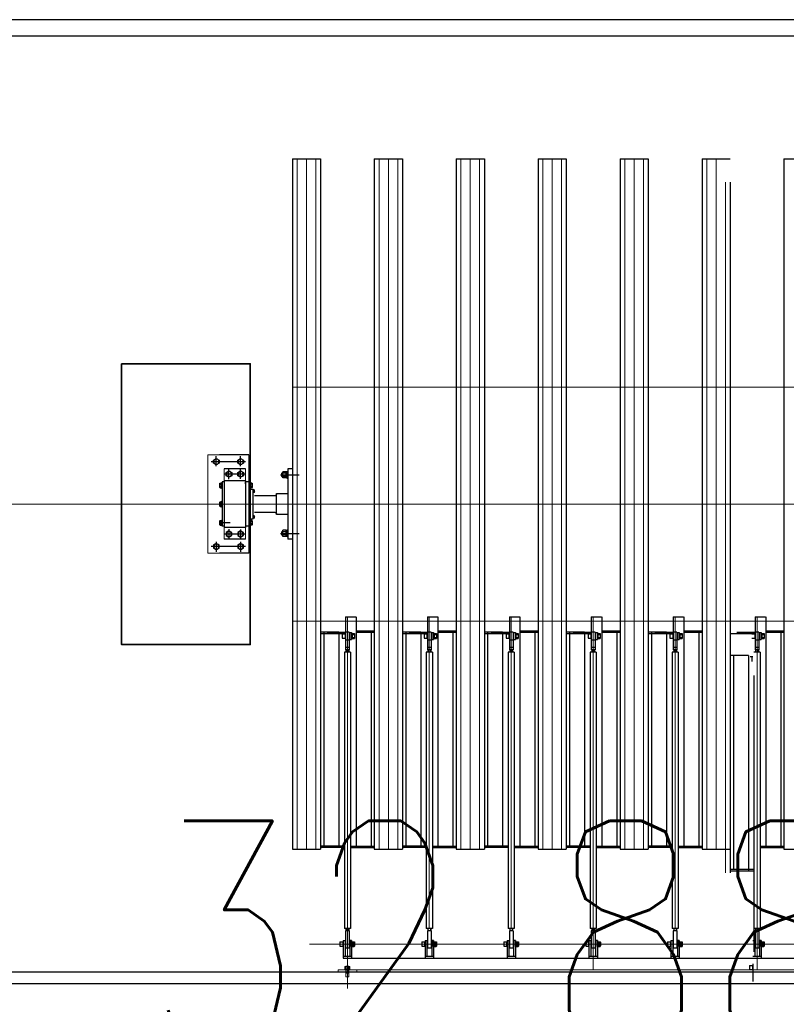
# Model space of a CAD drawing. Header units: millimetres. Extents: x 1371 to 38096, y 232 to 174236.
# Tile 48 of 84: x 19106.53 to 19109.81, y 87061.59 to 87065.8. Entities that reach past the tile are written whole.
import ezdxf

# ---------------------------------------------------------------- set-up
doc = ezdxf.new("R2010")
doc.units = ezdxf.units.MM
doc.header["$LTSCALE"] = 10
for name, pattern in [('CENTER', [50.8, 31.75, -6.35, 6.35, -6.35]), ('F', [0.75, 0.5, -0.25]), ('G', [2, 1.25, -0.25, 0.25, -0.25]), ('PHANTOM', [2.5, 1.25, -0.25, 0.25, -0.25, 0.25, -0.25])]:
    doc.linetypes.add(name, pattern=pattern)
for name, color, linetype, lineweight in [('01', 7, 'Continuous', 30), ('02', 1, 'CENTER', 5), ('03D', 142, 'Continuous', 5), ('04', 2, 'F', 5), ('05', 4, 'G', 5), ('06', 191, 'PHANTOM', 5), ('土建', 3, 'Continuous', 35), ('尺寸线', 6, 'Continuous', 13)]:
    doc.layers.add(name, color=color, linetype=linetype, lineweight=lineweight)
for name, color, linetype in [('0提标-单体内线', 31, 'Continuous'), ('1', 7, 'CENTER'), ('3', 3, 'Continuous'), ('GCD', 8, 'Continuous'), ('LOCKUP', 7, 'Continuous'), ('中心线', 5, 'CENTER'), ('建筑', 7, 'Continuous'), ('粗实线', 7, 'Continuous')]:
    doc.layers.add(name, color=color, linetype=linetype)
doc.styles.add('HZ', font='rs.shx', dxfattribs={"width": 0.8, "bigfont": 'hztxt.shx'})

# ---------------------------------------------------------------- blocks, each defined once
blk = doc.blocks.new('*U325')
at = {"layer": 'GCD', "linetype": 'Continuous', "ltscale": 0.3, "style": 'HZ', "width": 0.8}
blk.add_text('32.88', height=1, dxfattribs=at).set_placement((19107.0617, 87061.372))
blk = doc.blocks.new('A$C57FD7230')
at = {"color": 5, "linetype": 'ByBlock', "lineweight": 5}
for p, q in [((-2020, -4409), (-1975, -4409)), ((-2005, -4421), (-2005, -4409)), ((-1975, -4421), (-1975, -4409)), ((-2020, -4421), (-1975, -4421))]:
    blk.add_line(p, q, dxfattribs=at)
at = {"layer": '01', "color": 5, "linetype": 'ByBlock', "lineweight": 5}
for p, q in [((-1990, -4375), (-1990, 176)), ((-1990, -4375), (-2000, -4375)), ((-1990, -4455), (-1990, -4375)), ((-2020, -4421), (-2020, -4409)), ((-1990, -4455), (-2000, -4455)), ((-210, -4836), (-95, -4836)), ((95, -4836), (210, -4836)), ((-100, -4851), (-150, -4851)), ((100, -4851), (150, -4851)), ((-210, -4961), (-210, -5011)), ((-100, -4941), (-150, -4941)), ((100, -4941), (150, -4941)), ((210, -4961), (210, -5011)), ((-210, -5011), (210, -5011))]:
    blk.add_line(p, q, dxfattribs=at)
at = {"layer": '01', "color": 5, "linetype": 'ByBlock', "lineweight": 30}
for p, q in [((-1940, -4433), (-1940, 176)), ((-1475, -2550), (-1475, -2430)), ((1475, -2550), (1475, -2430)), ((1475, -2550), (-1475, -2550)), ((-1468, -2652), (-1468, -2550)), ((-1462, -2652), (-1462, -2550)), ((-540.9, -2564), (-1462, -2564)), ((-546.9, -2628), (-546.9, -2550)), ((-540.9, -2628), (-540.9, -2550)), ((-1865, -2647), (-1940, -2647)), ((-1865, -2647), (-1940, -2647)), ((-1932, -2683), (-1932, -2647)), ((-1932, -2683), (-1932, -2647)), ((-1891, -2647), (-1865, -2647)), ((-1891, -2647), (-1865, -2647)), ((-1890.2, -2647), (-1890.2, -2635.5)), ((-1890.2, -2647), (-1890.2, -2635.5)), ((-1869.9, -2645), (-1890.2, -2645)), ((-1869.9, -2645), (-1890.2, -2645)), ((-1869.9, -2645), (-1890.2, -2645)), ((-1869.9, -2645), (-1890.2, -2645)), ((-1872.4, -2634.2), (-1887.6, -2634.2)), ((-1872.4, -2634.2), (-1887.6, -2634.2)), ((-1885.1, -2645), (-1885.1, -2635.5)), ((-1885.1, -2645), (-1885.1, -2635.5)), ((-1874.9, -2645), (-1874.9, -2635.5)), ((-1874.9, -2645), (-1874.9, -2635.5)), ((-1869.9, -2647), (-1869.9, -2635.5)), ((-1869.9, -2647), (-1869.9, -2635.5)), ((-1865, -2647), (-1865, -2655)), ((-1865, -2647), (-1865, -2655)), ((-481.9, -2628), (-1468, -2628)), ((-548.9, -2647), (-578.9, -2647)), ((-578.9, -2655), (-578.9, -2647)), ((-548.9, -2647), (-578.9, -2647)), ((-578.9, -2655), (-578.9, -2647)), ((-574.9, -2647), (-574.9, -2635)), ((-552.9, -2635), (-574.9, -2635)), ((-574.9, -2647), (-574.9, -2635)), ((-552.9, -2635), (-574.9, -2635)), ((-552.9, -2645), (-574.9, -2645)), ((-552.9, -2645), (-574.9, -2645)), ((-569.9, -2645), (-569.9, -2635)), ((-569.9, -2645), (-569.9, -2635)), ((-557.9, -2645), (-557.9, -2635)), ((-557.9, -2645), (-557.9, -2635)), ((-552.9, -2647), (-552.9, -2635)), ((-552.9, -2647), (-552.9, -2635)), ((-548.9, -2655), (-548.9, -2647)), ((-548.9, -2655), (-548.9, -2647)), ((-481.9, -2673), (-481.9, -2629)), ((-1965, -2683), (-2040, -2683)), ((-1965, -2683), (-2040, -2683)), ((-1989, -2697), (-1989, -2683)), ((-1989, -2697), (-1989, -2683)), ((-1971, -2685), (-1989, -2685)), ((-1971, -2685), (-1989, -2685)), ((-1971, -2697), (-1971, -2683)), ((-1971, -2697), (-1971, -2683)), ((-1865, -2655), (-1932, -2655)), ((-1865, -2655), (-1932, -2655)), ((-1865, -2675), (-1932, -2675)), ((-1865, -2675), (-1932, -2675)), ((-732.9, -2678), (-1913, -2678)), ((-732.9, -2678), (-1913, -2678)), ((-1897, -2657), (-1897, -2673)), ((-1863, -2657), (-1897, -2657)), ((-1823, -2657), (-1897, -2657)), ((-1897, -2657), (-1897, -2673)), ((-1863, -2657), (-1897, -2657)), ((-1823, -2657), (-1897, -2657)), ((-1863, -2673), (-1897, -2673)), ((-1823, -2673), (-1897, -2673)), ((-1863, -2673), (-1897, -2673)), ((-1823, -2673), (-1897, -2673)), ((-1889, -2655), (-1865, -2655)), ((-1889, -2655), (-1865, -2655)), ((-1886, -2655), (-1886, -2657)), ((-1886, -2655), (-1886, -2657)), ((-1886, -2673), (-1886, -2675)), ((-1886, -2673), (-1886, -2675)), ((-1874, -2655), (-1874, -2657)), ((-1874, -2655), (-1874, -2657)), ((-1874, -2673), (-1874, -2675)), ((-1874, -2673), (-1874, -2675)), ((-1865, -2683), (-1865, -2675)), ((-1865, -2683), (-1865, -2675)), ((-1823, -2657), (-1823, -2673)), ((-1823, -2657), (-1823, -2673)), ((-1813, -2659), (-1823, -2659)), ((-1813, -2659), (-1823, -2659)), ((-1813, -2671), (-1823, -2671)), ((-1813, -2671), (-1823, -2671)), ((-1813, -2652), (-1813, -2678)), ((-632.9, -2652), (-1813, -2652)), ((-1813, -2652), (-1813, -2678)), ((-632.9, -2652), (-1813, -2652)), ((-1568, -2678), (-1568, -2780)), ((-1568, -2678), (-1568, -2780)), ((-1562, -2678), (-1562, -2780)), ((-1562, -2678), (-1562, -2780)), ((-654.9, -2687), (-672.9, -2687)), ((-654.9, -2687), (-672.9, -2687)), ((-652.9, -2683), (-652.9, -2695)), ((-652.9, -2683), (-652.9, -2695)), ((-632.9, -2652), (-632.9, -2678)), ((-632.9, -2652), (-632.9, -2678)), ((-622.9, -2659), (-632.9, -2659)), ((-622.9, -2659), (-632.9, -2659)), ((-622.9, -2671), (-632.9, -2671)), ((-622.9, -2671), (-632.9, -2671)), ((-546.9, -2657), (-622.9, -2657)), ((-622.9, -2657), (-622.9, -2673)), ((-546.9, -2657), (-622.9, -2657)), ((-622.9, -2657), (-622.9, -2673)), ((-481.9, -2673), (-622.9, -2673)), ((-481.9, -2673), (-622.9, -2673)), ((-612.9, -2657), (-612.9, -2673)), ((-612.9, -2657), (-612.9, -2673)), ((-580.9, -2657), (-580.9, -2673)), ((-580.9, -2657), (-580.9, -2673)), ((-546.9, -2673), (-580.9, -2673)), ((-546.9, -2673), (-580.9, -2673)), ((-548.9, -2655), (-578.9, -2655)), ((-548.9, -2655), (-578.9, -2655)), ((-572.9, -2687), (-572.9, -2673)), ((-572.9, -2687), (-572.9, -2673)), ((-554.9, -2675), (-572.9, -2675)), ((-554.9, -2675), (-572.9, -2675)), ((-554.9, -2657), (-554.9, -2655)), ((-554.9, -2657), (-554.9, -2655)), ((-554.9, -2687), (-554.9, -2673)), ((-554.9, -2687), (-554.9, -2673)), ((-552.9, -2780), (-552.9, -2673)), ((-552.9, -2780), (-552.9, -2673)), ((-546.9, -2657), (-546.9, -2673)), ((-546.9, -2657), (-546.9, -2673)), ((-546.9, -2751), (-546.9, -2673)), ((-546.9, -2751), (-546.9, -2673)), ((-1971, -2697), (-1989, -2697)), ((-1971, -2697), (-1989, -2697)), ((-646.9, -2702), (-1568, -2702)), ((-646.9, -2702), (-1568, -2702)), ((-646.9, -2702), (-646.9, -2780)), ((-646.9, -2702), (-646.9, -2780)), ((-646.9, -2766), (-1562, -2766)), ((-646.9, -2766), (-1562, -2766)), ((1375, -2780), (-1575, -2780)), ((-1475, -2900), (-1475, -2780)), ((1475, -2900), (1475, -2780)), ((1475, -2900), (-1475, -2900)), ((-1468, -3002), (-1468, -2900)), ((-1462, -3002), (-1462, -2900)), ((-546.9, -2978), (-546.9, -2900)), ((-540.9, -2978), (-540.9, -2900)), ((-540.9, -2914), (-1462, -2914)), ((-1890.2, -2997), (-1890.2, -2985.5)), ((-1872.4, -2984.2), (-1887.6, -2984.2)), ((-1885.1, -2995), (-1885.1, -2985.5)), ((-1874.9, -2995), (-1874.9, -2985.5)), ((-1869.9, -2997), (-1869.9, -2985.5)), ((-481.9, -2978), (-1468, -2978)), ((-552.9, -2985), (-574.9, -2985)), ((-574.9, -2997), (-574.9, -2985)), ((-569.9, -2995), (-569.9, -2985)), ((-557.9, -2995), (-557.9, -2985)), ((-552.9, -2997), (-552.9, -2985)), ((-481.9, -3023), (-481.9, -2979)), ((-1865, -2997), (-1940, -2997)), ((-1932, -3033), (-1932, -2997)), ((-1865, -3005), (-1932, -3005)), ((-1865, -3025), (-1932, -3025)), ((-1823, -3007), (-1897, -3007)), ((-1863, -3007), (-1897, -3007)), ((-1897, -3007), (-1897, -3023)), ((-1823, -3023), (-1897, -3023)), ((-1863, -3023), (-1897, -3023)), ((-1891, -2997), (-1865, -2997)), ((-1869.9, -2995), (-1890.2, -2995)), ((-1869.9, -2995), (-1890.2, -2995)), ((-1889, -3005), (-1865, -3005)), ((-1886, -3005), (-1886, -3007)), ((-1886, -3023), (-1886, -3025)), ((-1874, -3005), (-1874, -3007)), ((-1874, -3023), (-1874, -3025)), ((-1865, -2997), (-1865, -3005)), ((-1865, -3033), (-1865, -3025)), ((-1823, -3007), (-1823, -3023)), ((-1813, -3009), (-1823, -3009)), ((-1813, -3021), (-1823, -3021)), ((-632.9, -3002), (-1813, -3002)), ((-1813, -3002), (-1813, -3028)), ((-632.9, -3028), (-1813, -3028)), ((-1468, -3028), (-1468, -3130)), ((-1462, -3028), (-1462, -3130)), ((-632.9, -3002), (-632.9, -3028)), ((-622.9, -3009), (-632.9, -3009)), ((-622.9, -3021), (-632.9, -3021)), ((-622.9, -3007), (-622.9, -3023)), ((-546.9, -3007), (-622.9, -3007)), ((-481.9, -3023), (-622.9, -3023)), ((-612.9, -3007), (-612.9, -3023)), ((-580.9, -3007), (-580.9, -3023)), ((-546.9, -3023), (-580.9, -3023)), ((-578.9, -3005), (-578.9, -2997)), ((-548.9, -2997), (-578.9, -2997)), ((-548.9, -3005), (-578.9, -3005)), ((-552.9, -2995), (-574.9, -2995)), ((-572.9, -3037), (-572.9, -3023)), ((-554.9, -3025), (-572.9, -3025)), ((-554.9, -3007), (-554.9, -3005)), ((-554.9, -3037), (-554.9, -3023)), ((-552.9, -3130), (-552.9, -3023)), ((-548.9, -3005), (-548.9, -2997)), ((-546.9, -3007), (-546.9, -3023)), ((-546.9, -3101), (-546.9, -3023)), ((-1865, -3033), (-1940, -3033)), ((-1889, -3047), (-1889, -3033)), ((-1871, -3035), (-1889, -3035)), ((-1871, -3047), (-1889, -3047)), ((-1871, -3047), (-1871, -3033)), ((-546.9, -3052), (-1468, -3052)), ((-554.9, -3037), (-572.9, -3037)), ((-552.9, -3033), (-552.9, -3045)), ((-546.9, -3052), (-546.9, -3130)), ((-1475, -3250), (-1475, -3130)), ((1475, -3130), (-1475, -3130)), ((-546.9, -3116), (-1462, -3116)), ((1475, -3250), (1475, -3130)), ((1475, -3250), (-1475, -3250)), ((-1468, -3352), (-1468, -3250)), ((-1462, -3352), (-1462, -3250)), ((-540.9, -3264), (-1462, -3264)), ((-546.9, -3328), (-546.9, -3250)), ((-540.9, -3328), (-540.9, -3250)), ((-1865, -3347), (-1940, -3347)), ((-1932, -3383), (-1932, -3347)), ((-1865, -3355), (-1932, -3355)), ((-1897, -3357), (-1897, -3373)), ((-1863, -3357), (-1897, -3357)), ((-1823, -3357), (-1897, -3357)), ((-1891, -3347), (-1865, -3347)), ((-1890.2, -3347), (-1890.2, -3335.5)), ((-1869.9, -3345), (-1890.2, -3345)), ((-1869.9, -3345), (-1890.2, -3345)), ((-1889, -3355), (-1865, -3355)), ((-1872.4, -3334.2), (-1887.6, -3334.2)), ((-1886, -3355), (-1886, -3357)), ((-1885.1, -3345), (-1885.1, -3335.5)), ((-1874.9, -3345), (-1874.9, -3335.5)), ((-1874, -3355), (-1874, -3357)), ((-1869.9, -3347), (-1869.9, -3335.5)), ((-1865, -3347), (-1865, -3355)), ((-1823, -3357), (-1823, -3373)), ((-1813, -3359), (-1823, -3359)), ((-1813, -3352), (-1813, -3378)), ((-632.9, -3352), (-1813, -3352)), ((-481.9, -3328), (-1468, -3328)), ((-632.9, -3352), (-632.9, -3378)), ((-622.9, -3359), (-632.9, -3359)), ((-546.9, -3357), (-622.9, -3357)), ((-622.9, -3357), (-622.9, -3373)), ((-612.9, -3357), (-612.9, -3373)), ((-580.9, -3357), (-580.9, -3373)), ((-548.9, -3347), (-578.9, -3347)), ((-578.9, -3355), (-578.9, -3347)), ((-548.9, -3355), (-578.9, -3355)), ((-574.9, -3347), (-574.9, -3335)), ((-552.9, -3335), (-574.9, -3335)), ((-552.9, -3345), (-574.9, -3345)), ((-569.9, -3345), (-569.9, -3335)), ((-557.9, -3345), (-557.9, -3335)), ((-554.9, -3357), (-554.9, -3355)), ((-552.9, -3347), (-552.9, -3335)), ((-548.9, -3355), (-548.9, -3347)), ((-546.9, -3357), (-546.9, -3373)), ((-481.9, -3373), (-481.9, -3329)), ((-1865, -3383), (-1940, -3383)), ((-1865, -3375), (-1932, -3375)), ((-1863, -3373), (-1897, -3373)), ((-1823, -3373), (-1897, -3373)), ((-1889, -3397), (-1889, -3383)), ((-1871, -3385), (-1889, -3385)), ((-1871, -3397), (-1889, -3397)), ((-1886, -3373), (-1886, -3375)), ((-1874, -3373), (-1874, -3375)), ((-1871, -3397), (-1871, -3383)), ((-1865, -3383), (-1865, -3375)), ((-1813, -3371), (-1823, -3371)), ((-632.9, -3378), (-1813, -3378)), ((-1468, -3378), (-1468, -3480)), ((-546.9, -3402), (-1468, -3402)), ((-1462, -3378), (-1462, -3480)), ((-622.9, -3371), (-632.9, -3371)), ((-481.9, -3373), (-622.9, -3373)), ((-546.9, -3373), (-580.9, -3373)), ((-572.9, -3387), (-572.9, -3373)), ((-554.9, -3375), (-572.9, -3375)), ((-554.9, -3387), (-572.9, -3387)), ((-554.9, -3387), (-554.9, -3373)), ((-552.9, -3480), (-552.9, -3373)), ((-552.9, -3383), (-552.9, -3395)), ((-546.9, -3451), (-546.9, -3373)), ((-546.9, -3402), (-546.9, -3480)), ((-1475, -3600), (-1475, -3480)), ((1475, -3480), (-1475, -3480)), ((-546.9, -3466), (-1462, -3466)), ((1475, -3600), (1475, -3480)), ((1475, -3600), (-1475, -3600)), ((-1468, -3702), (-1468, -3600)), ((-1462, -3702), (-1462, -3600)), ((-540.9, -3614), (-1462, -3614)), ((-546.9, -3678), (-546.9, -3600)), ((-540.9, -3678), (-540.9, -3600)), ((-1865, -3697), (-1940, -3697)), ((-1932, -3733), (-1932, -3697)), ((-1891, -3697), (-1865, -3697)), ((-1890.2, -3697), (-1890.2, -3685.5)), ((-1869.9, -3695), (-1890.2, -3695)), ((-1869.9, -3695), (-1890.2, -3695)), ((-1872.4, -3684.2), (-1887.6, -3684.2)), ((-1885.1, -3695), (-1885.1, -3685.5)), ((-1874.9, -3695), (-1874.9, -3685.5)), ((-1869.9, -3697), (-1869.9, -3685.5)), ((-1865, -3697), (-1865, -3705)), ((-1813, -3702), (-1813, -3728)), ((-632.9, -3702), (-1813, -3702)), ((-481.9, -3678), (-1468, -3678)), ((-632.9, -3702), (-632.9, -3728)), ((-548.9, -3697), (-578.9, -3697)), ((-578.9, -3705), (-578.9, -3697)), ((-574.9, -3697), (-574.9, -3685)), ((-552.9, -3685), (-574.9, -3685)), ((-552.9, -3695), (-574.9, -3695)), ((-569.9, -3695), (-569.9, -3685)), ((-557.9, -3695), (-557.9, -3685)), ((-552.9, -3697), (-552.9, -3685)), ((-548.9, -3705), (-548.9, -3697)), ((-481.9, -3723), (-481.9, -3679)), ((-1865, -3733), (-1940, -3733)), ((-1865, -3705), (-1932, -3705)), ((-1865, -3725), (-1932, -3725)), ((-1897, -3707), (-1897, -3723)), ((-1863, -3707), (-1897, -3707)), ((-1823, -3707), (-1897, -3707)), ((-1863, -3723), (-1897, -3723)), ((-1823, -3723), (-1897, -3723)), ((-1889, -3705), (-1865, -3705)), ((-1889, -3747), (-1889, -3733)), ((-1871, -3735), (-1889, -3735)), ((-1886, -3705), (-1886, -3707)), ((-1886, -3723), (-1886, -3725)), ((-1874, -3705), (-1874, -3707)), ((-1874, -3723), (-1874, -3725)), ((-1871, -3747), (-1871, -3733)), ((-1865, -3733), (-1865, -3725)), ((-1823, -3707), (-1823, -3723)), ((-1813, -3709), (-1823, -3709)), ((-1813, -3721), (-1823, -3721)), ((-632.9, -3728), (-1813, -3728)), ((-1468, -3728), (-1468, -3830)), ((-1462, -3728), (-1462, -3830)), ((-622.9, -3709), (-632.9, -3709)), ((-622.9, -3721), (-632.9, -3721)), ((-546.9, -3707), (-622.9, -3707)), ((-622.9, -3707), (-622.9, -3723)), ((-481.9, -3723), (-622.9, -3723)), ((-612.9, -3707), (-612.9, -3723)), ((-580.9, -3707), (-580.9, -3723)), ((-546.9, -3723), (-580.9, -3723)), ((-548.9, -3705), (-578.9, -3705)), ((-572.9, -3737), (-572.9, -3723)), ((-554.9, -3725), (-572.9, -3725)), ((-554.9, -3737), (-572.9, -3737)), ((-554.9, -3707), (-554.9, -3705)), ((-554.9, -3737), (-554.9, -3723)), ((-552.9, -3830), (-552.9, -3723)), ((-552.9, -3733), (-552.9, -3745)), ((-546.9, -3707), (-546.9, -3723)), ((-546.9, -3801), (-546.9, -3723)), ((-1871, -3747), (-1889, -3747)), ((-546.9, -3752), (-1468, -3752)), ((-546.9, -3752), (-546.9, -3830)), ((-546.9, -3816), (-1462, -3816)), ((-1475, -3950), (-1475, -3830)), ((1475, -3830), (-1475, -3830)), ((1475, -3950), (1475, -3830)), ((1475, -3950), (-1475, -3950)), ((-1468, -4052), (-1468, -3950)), ((-1462, -4052), (-1462, -3950)), ((-546.9, -4028), (-546.9, -3950)), ((-540.9, -4028), (-540.9, -3950)), ((-540.9, -3964), (-1462, -3964)), ((-1890.2, -4047), (-1890.2, -4035.5)), ((-1872.4, -4034.2), (-1887.6, -4034.2)), ((-1885.1, -4045), (-1885.1, -4035.5)), ((-1874.9, -4045), (-1874.9, -4035.5)), ((-1869.9, -4047), (-1869.9, -4035.5)), ((-481.9, -4028), (-1468, -4028)), ((-574.9, -4047), (-574.9, -4035)), ((-552.9, -4035), (-574.9, -4035)), ((-569.9, -4045), (-569.9, -4035)), ((-557.9, -4045), (-557.9, -4035)), ((-552.9, -4047), (-552.9, -4035)), ((-481.9, -4073), (-481.9, -4029)), ((-1865, -4047), (-1940, -4047)), ((-1932, -4083), (-1932, -4047)), ((-1865, -4055), (-1932, -4055)), ((-1865, -4075), (-1932, -4075)), ((-1897, -4057), (-1897, -4073)), ((-1863, -4057), (-1897, -4057)), ((-1823, -4057), (-1897, -4057)), ((-1863, -4073), (-1897, -4073)), ((-1823, -4073), (-1897, -4073)), ((-1891, -4047), (-1865, -4047)), ((-1869.9, -4045), (-1890.2, -4045)), ((-1869.9, -4045), (-1890.2, -4045)), ((-1889, -4055), (-1865, -4055)), ((-1886, -4055), (-1886, -4057)), ((-1886, -4073), (-1886, -4075)), ((-1874, -4055), (-1874, -4057)), ((-1874, -4073), (-1874, -4075)), ((-1865, -4047), (-1865, -4055)), ((-1865, -4083), (-1865, -4075)), ((-1823, -4057), (-1823, -4073)), ((-1813, -4059), (-1823, -4059)), ((-1813, -4071), (-1823, -4071)), ((-1813, -4052), (-1813, -4078)), ((-632.9, -4052), (-1813, -4052)), ((-632.9, -4078), (-1813, -4078)), ((-1468, -4078), (-1468, -4180)), ((-1462, -4078), (-1462, -4180)), ((-632.9, -4052), (-632.9, -4078)), ((-622.9, -4059), (-632.9, -4059)), ((-622.9, -4071), (-632.9, -4071)), ((-546.9, -4057), (-622.9, -4057)), ((-622.9, -4057), (-622.9, -4073)), ((-481.9, -4073), (-622.9, -4073)), ((-612.9, -4057), (-612.9, -4073)), ((-580.9, -4057), (-580.9, -4073)), ((-546.9, -4073), (-580.9, -4073)), ((-548.9, -4047), (-578.9, -4047)), ((-578.9, -4055), (-578.9, -4047)), ((-548.9, -4055), (-578.9, -4055)), ((-552.9, -4045), (-574.9, -4045)), ((-572.9, -4087), (-572.9, -4073)), ((-554.9, -4075), (-572.9, -4075)), ((-554.9, -4057), (-554.9, -4055)), ((-554.9, -4087), (-554.9, -4073)), ((-552.9, -4180), (-552.9, -4073)), ((-548.9, -4055), (-548.9, -4047)), ((-546.9, -4057), (-546.9, -4073)), ((-546.9, -4151), (-546.9, -4073)), ((-1865, -4083), (-1940, -4083)), ((-1889, -4097), (-1889, -4083)), ((-1871, -4085), (-1889, -4085)), ((-1871, -4097), (-1889, -4097)), ((-1871, -4097), (-1871, -4083)), ((-546.9, -4102), (-1468, -4102)), ((-554.9, -4087), (-572.9, -4087)), ((-552.9, -4083), (-552.9, -4095)), ((-546.9, -4102), (-546.9, -4180)), ((-1475, -4300), (-1475, -4180)), ((1475, -4180), (-1475, -4180)), ((-546.9, -4166), (-1462, -4166)), ((1475, -4300), (1475, -4180)), ((1475, -4300), (-1475, -4300)), ((-1468, -4402), (-1468, -4300)), ((-1462, -4402), (-1462, -4300)), ((-540.9, -4314), (-1462, -4314)), ((-546.9, -4378), (-546.9, -4300)), ((-540.9, -4378), (-540.9, -4300)), ((-1865, -4397), (-1940, -4397)), ((-1932, -4433), (-1932, -4397)), ((-1865, -4405), (-1932, -4405)), ((-1823, -4407), (-1897, -4407)), ((-1863, -4407), (-1897, -4407)), ((-1897, -4407), (-1897, -4423)), ((-1891, -4397), (-1865, -4397)), ((-1890.2, -4397), (-1890.2, -4385.5)), ((-1869.9, -4395), (-1890.2, -4395)), ((-1869.9, -4395), (-1890.2, -4395)), ((-1889, -4405), (-1865, -4405)), ((-1872.4, -4384.2), (-1887.6, -4384.2)), ((-1886, -4405), (-1886, -4407)), ((-1885.1, -4395), (-1885.1, -4385.5)), ((-1874.9, -4395), (-1874.9, -4385.5)), ((-1874, -4405), (-1874, -4407)), ((-1869.9, -4397), (-1869.9, -4385.5)), ((-1865, -4397), (-1865, -4405)), ((-1823, -4407), (-1823, -4423)), ((-1813, -4409), (-1823, -4409)), ((-632.9, -4402), (-1813, -4402)), ((-1813, -4402), (-1813, -4428)), ((-481.9, -4378), (-1468, -4378)), ((-632.9, -4402), (-632.9, -4428)), ((-622.9, -4409), (-632.9, -4409)), ((-622.9, -4407), (-622.9, -4423)), ((-546.9, -4407), (-622.9, -4407)), ((-612.9, -4407), (-612.9, -4423)), ((-580.9, -4407), (-580.9, -4423)), ((-578.9, -4405), (-578.9, -4397)), ((-548.9, -4397), (-578.9, -4397)), ((-548.9, -4405), (-578.9, -4405)), ((-552.9, -4385), (-574.9, -4385)), ((-574.9, -4397), (-574.9, -4385)), ((-552.9, -4395), (-574.9, -4395)), ((-569.9, -4395), (-569.9, -4385)), ((-557.9, -4395), (-557.9, -4385)), ((-554.9, -4407), (-554.9, -4405)), ((-552.9, -4397), (-552.9, -4385)), ((-548.9, -4405), (-548.9, -4397)), ((-546.9, -4407), (-546.9, -4423)), ((-481.9, -4423), (-481.9, -4379)), ((-1865, -4433), (-1940, -4433)), ((-1865, -4425), (-1932, -4425)), ((-1823, -4423), (-1897, -4423)), ((-1863, -4423), (-1897, -4423)), ((-1889, -4447), (-1889, -4433)), ((-1871, -4435), (-1889, -4435)), ((-1871, -4447), (-1889, -4447)), ((-1886, -4423), (-1886, -4425)), ((-1874, -4423), (-1874, -4425)), ((-1871, -4447), (-1871, -4433)), ((-1865, -4433), (-1865, -4425)), ((-1813, -4421), (-1823, -4421)), ((-632.9, -4428), (-1813, -4428)), ((-1468, -4428), (-1468, -4530)), ((-546.9, -4452), (-1468, -4452)), ((-1462, -4428), (-1462, -4530)), ((-622.9, -4421), (-632.9, -4421)), ((-481.9, -4423), (-622.9, -4423)), ((-546.9, -4423), (-580.9, -4423)), ((-572.9, -4437), (-572.9, -4423)), ((-554.9, -4425), (-572.9, -4425)), ((-554.9, -4437), (-572.9, -4437)), ((-554.9, -4437), (-554.9, -4423)), ((-552.9, -4530), (-552.9, -4423)), ((-552.9, -4433), (-552.9, -4445)), ((-546.9, -4501), (-546.9, -4423)), ((-546.9, -4452), (-546.9, -4530)), ((-1475, -4650), (-1475, -4530)), ((1475, -4530), (-1475, -4530)), ((-546.9, -4516), (-1462, -4516)), ((1475, -4650), (1475, -4530)), ((1475, -4650), (-1475, -4650))]:
    blk.add_line(p, q, dxfattribs=at)
for centre, radius, start, end in [((-1887.6, -2637.4), 3.17, 36.945, 143.055), ((-1887.6, -2637.4), 3.17, 36.945, 143.055), ((-1880, -2645), 10.8, 61.9717, 118.0283), ((-1880, -2645), 10.8, 61.9717, 118.0283), ((-1872.4, -2637.4), 3.17, 36.945, 143.055), ((-1872.4, -2637.4), 3.17, 36.945, 143.055), ((-1887.6, -2987.4), 3.17, 36.945, 143.055), ((-1880, -2995), 10.8, 61.9717, 118.0283), ((-1872.4, -2987.4), 3.17, 36.945, 143.055), ((-1887.6, -3337.4), 3.17, 36.945, 143.055), ((-1880, -3345), 10.8, 61.9717, 118.0283), ((-1872.4, -3337.4), 3.17, 36.945, 143.055), ((-1887.6, -3687.4), 3.17, 36.945, 143.055), ((-1880, -3695), 10.8, 61.9717, 118.0283), ((-1872.4, -3687.4), 3.17, 36.945, 143.055), ((-1887.6, -4037.4), 3.17, 36.945, 143.055), ((-1880, -4045), 10.8, 61.9717, 118.0283), ((-1872.4, -4037.4), 3.17, 36.945, 143.055), ((-1887.6, -4387.4), 3.17, 36.945, 143.055), ((-1880, -4395), 10.8, 61.9717, 118.0283), ((-1872.4, -4387.4), 3.17, 36.945, 143.055)]:
    blk.add_arc(centre, radius, start, end, dxfattribs=at)
at = {"layer": '02', "color": 5, "linetype": 'ByBlock', "lineweight": 5, "ltscale": 5}
for p, q in [((0, 934.8), (0, -7632.2)), ((1475, -2840), (-1475, -2840)), ((1475, -3190), (-1475, -3190)), ((1475, -3540), (-1475, -3540)), ((1475, -3890), (-1475, -3890)), ((1475, -4240), (-1475, -4240)), ((1475, -4590), (-1475, -4590))]:
    blk.add_line(p, q, dxfattribs=at)
at = {"layer": '03D', "color": 5, "linetype": 'ByBlock', "lineweight": 5}
for p, q in [((-1990, -4415), (-2070, -4415)), ((-1980.7, -4415), (-1996.2, -4415)), ((-1990, -4405.8), (-1986.9, -4405.8)), ((-1986.9, -4415), (-1990, -4413.2)), ((-1990, -4415), (-1986.9, -4416.8)), ((-1989.1, -4415), (-1973.9, -4415)), ((-1986.1, -4404.6), (-1986.9, -4406)), ((-1986.9, -4405.8), (-1986.9, -4424.2)), ((-1986.9, -4406), (-1986.9, -4424)), ((-1986.1, -4404.6), (-1976.9, -4404.6)), ((-1986.1, -4409.8), (-1976.9, -4409.8)), ((-1976.9, -4404.6), (-1976.1, -4406)), ((-1976.1, -4406), (-1976.1, -4424)), ((-1986.9, -4424.2), (-1990, -4424.2)), ((-1986.9, -4424), (-1986.1, -4425.4)), ((-1986.1, -4420.2), (-1976.9, -4420.2)), ((-1986.1, -4425.4), (-1976.9, -4425.4)), ((-1976.1, -4424), (-1976.9, -4425.4))]:
    blk.add_line(p, q, dxfattribs=at)
for centre, radius, start, end in [((-1982.3, -4407.2), 4.6, 145.6158, 214.3842), ((-1969.7, -4415), 17.2, 162.412, 197.588), ((-1980.7, -4407.2), 4.6, 325.6158, 34.3842), ((-1993.3, -4415), 17.2, 342.412, 17.588), ((-1982.3, -4422.8), 4.6, 145.6158, 214.3842), ((-1980.7, -4422.8), 4.6, 325.6158, 34.3842)]:
    blk.add_arc(centre, radius, start, end, dxfattribs=at)
at = {"layer": '04', "color": 5, "linetype": 'ByBlock', "lineweight": 5}
for p, q in [((500, 50), (500, -4650)), ((-500, 35), (-500, -4650))]:
    blk.add_line(p, q, dxfattribs=at)
at = {"layer": '05', "color": 5, "linetype": 'ByBlock', "lineweight": 5}
for p, q in [((-1880, 157), (-1880, -4576.5)), ((-481.9, -2665), (-1990, -2665)), ((-1813, -2660.5), (-1823, -2660.5)), ((-1813, -2660.5), (-1823, -2660.5)), ((-1813, -2669.5), (-1823, -2669.5)), ((-1813, -2669.5), (-1823, -2669.5)), ((-481.9, -2665), (-1813, -2665)), ((1375, -2800), (-1575, -2800)), ((1475, -2880), (-1475, -2880)), ((-1813, -3010.5), (-1823, -3010.5)), ((-1813, -3019.5), (-1823, -3019.5)), ((-481.9, -3015), (-1813, -3015)), ((1475, -3150), (-1475, -3150)), ((1475, -3230), (-1475, -3230)), ((-481.9, -3365), (-1990, -3365)), ((-1813, -3360.5), (-1823, -3360.5)), ((-1813, -3369.5), (-1823, -3369.5)), ((1475, -3500), (-1475, -3500)), ((1475, -3580), (-1475, -3580)), ((-1813, -3710.5), (-1823, -3710.5)), ((-1813, -3719.5), (-1823, -3719.5)), ((-481.9, -3715), (-1813, -3715)), ((1475, -3850), (-1475, -3850)), ((1475, -3930), (-1475, -3930)), ((-1813, -4060.5), (-1823, -4060.5)), ((-1813, -4069.5), (-1823, -4069.5)), ((-481.9, -4065), (-1813, -4065)), ((1475, -4200), (-1475, -4200)), ((1475, -4280), (-1475, -4280)), ((-481.9, -4415), (-1990, -4415)), ((-1813, -4410.5), (-1823, -4410.5)), ((-1813, -4419.5), (-1823, -4419.5)), ((1475, -4550), (-1475, -4550)), ((1475, -4630), (-1475, -4630))]:
    blk.add_line(p, q, dxfattribs=at)
at = {"layer": '06', "color": 5, "linetype": 'ByBlock', "lineweight": 5}
for p, q in [((-622.9, -2659), (-632.9, -2659)), ((-622.9, -2659), (-632.9, -2659)), ((-622.9, -2660.5), (-632.9, -2660.5)), ((-622.9, -2660.5), (-632.9, -2660.5)), ((-622.9, -2669.5), (-632.9, -2669.5)), ((-622.9, -2669.5), (-632.9, -2669.5)), ((-622.9, -2671), (-632.9, -2671)), ((-622.9, -2671), (-632.9, -2671)), ((-622.9, -3009), (-632.9, -3009)), ((-622.9, -3010.5), (-632.9, -3010.5)), ((-622.9, -3019.5), (-632.9, -3019.5)), ((-622.9, -3021), (-632.9, -3021)), ((-622.9, -3359), (-632.9, -3359)), ((-622.9, -3360.5), (-632.9, -3360.5)), ((-622.9, -3369.5), (-632.9, -3369.5)), ((-622.9, -3371), (-632.9, -3371)), ((-622.9, -3709), (-632.9, -3709)), ((-622.9, -3710.5), (-632.9, -3710.5)), ((-622.9, -3719.5), (-632.9, -3719.5)), ((-622.9, -3721), (-632.9, -3721)), ((-622.9, -4059), (-632.9, -4059)), ((-622.9, -4060.5), (-632.9, -4060.5)), ((-622.9, -4069.5), (-632.9, -4069.5)), ((-622.9, -4071), (-632.9, -4071)), ((-622.9, -4409), (-632.9, -4409)), ((-622.9, -4410.5), (-632.9, -4410.5)), ((-622.9, -4419.5), (-632.9, -4419.5)), ((-622.9, -4421), (-632.9, -4421))]:
    blk.add_line(p, q, dxfattribs=at)
at = {"layer": '1', "color": 5, "linetype": 'ByBlock', "lineweight": 5}
for p, q in [((-2005, -4409.6), (-2009.2, -4409)), ((-2005, -4409.6), (-1975, -4409.6)), ((-2005, -4420.4), (-2009.2, -4421)), ((-2005, -4420.4), (-1975, -4420.4))]:
    blk.add_line(p, q, dxfattribs=at)
at = {"layer": '3', "color": 5, "linetype": 'ByBlock', "lineweight": 5}
blk.add_line((-2031.9, -4415), (-1972, -4415), dxfattribs=at)
at = {"layer": '中心线', "color": 5, "linetype": 'ByBlock'}
for p, q in [((-125, -4700.4), (-125, -4620.9)), ((125, -4700.4), (125, -4620.9)), ((-161.6, -4871), (-204.5, -4871)), ((-181.3, -4851), (-181.3, -4997.2)), ((-108.5, -4871), (-151.4, -4871)), ((-128.2, -4851), (-128.2, -4941)), ((108.5, -4871), (151.4, -4871)), ((128.2, -4851), (128.2, -4941)), ((161.6, -4871), (204.5, -4871)), ((181.3, -4851), (181.3, -4997.2)), ((-107.1, -4921), (-151.4, -4921)), ((-80, -4916.2), (-80, -4962.2)), ((107.1, -4921), (151.4, -4921)), ((-161.6, -4975.1), (-204.5, -4975.1)), ((161.6, -4975.1), (204.5, -4975.1))]:
    blk.add_line(p, q, dxfattribs=at)
at = {"layer": '土建', "color": 5, "linetype": 'ByBlock'}
blk.add_lwpolyline([(600, -5380), (-600, -5380), (-600, -4830), (600, -4830)], close=True, dxfattribs=at)
at = {"layer": '尺寸线', "color": 5, "linetype": 'ByBlock'}
for p, q in [((-132.5, -4691.9), (-132.5, -4694.5)), ((-117.5, -4691.9), (-117.5, -4694.5)), ((117.5, -4691.9), (117.5, -4694.5)), ((132.5, -4691.9), (132.5, -4694.5))]:
    blk.add_line(p, q, dxfattribs=at)
at = {"layer": '建筑', "color": 5, "linetype": 'ByBlock'}
blk.add_line((-89.2, -4830), (-500, -4830), dxfattribs=at)
at = {"layer": '粗实线', "color": 5, "linetype": 'ByBlock'}
for p, q in [((150, -4650), (-150, -4650)), ((-150, -4650), (-150, -4670)), ((45, -4670), (-150, -4670)), ((-140, -4670), (-140, -4673)), ((-110, -4673), (-110, -4670)), ((-45, -4670), (-45, -4718)), ((45, -4718), (45, -4670)), ((150, -4670), (45, -4670)), ((110, -4670), (110, -4673)), ((140, -4673), (140, -4670)), ((150, -4650), (150, -4670)), ((-140, -4673), (-110, -4673)), ((-138.4, -4677.1), (-111.6, -4677.1)), ((-138.4, -4677.1), (-138.4, -4690.4)), ((-137.2, -4673), (-137.2, -4677.1)), ((-135, -4691.9), (-115, -4691.9)), ((-133, -4691.9), (-133, -4694)), ((-133, -4694), (-117, -4694)), ((-133, -4694), (-132, -4695)), ((-132, -4695), (-118, -4695)), ((-131.7, -4677.1), (-131.7, -4690.4)), ((-127.4, -4677.1), (-125, -4673)), ((-125, -4677.1), (-122.6, -4673)), ((-118.3, -4677.1), (-118.3, -4690.4)), ((-117, -4694), (-118, -4695)), ((-117, -4691.9), (-117, -4694)), ((-112.8, -4673), (-112.8, -4677.1)), ((-111.6, -4677.1), (-111.6, -4690.4)), ((110, -4673), (140, -4673)), ((111.6, -4677.1), (138.4, -4677.1)), ((111.6, -4677.1), (111.6, -4690.4)), ((112.8, -4673), (112.8, -4677.1)), ((115, -4691.9), (135, -4691.9)), ((117, -4691.9), (117, -4694)), ((117, -4694), (133, -4694)), ((117, -4694), (118, -4695)), ((118, -4695), (132, -4695)), ((118.3, -4677.1), (118.3, -4690.4)), ((122.6, -4677.1), (125, -4673)), ((125, -4677.1), (127.4, -4673)), ((131.7, -4677.1), (131.7, -4690.4)), ((133, -4694), (132, -4695)), ((133, -4691.9), (133, -4694)), ((137.2, -4673), (137.2, -4677.1)), ((138.4, -4677.1), (138.4, -4690.4)), ((-45, -4718), (45, -4718)), ((-36, -4723), (-36, -4812.4)), ((36, -4723), (36, -4812.4)), ((-210, -4836), (-210, -4961)), ((-95, -4835), (62.5, -4835)), ((-95, -4835), (-95, -4851)), ((-68, -4832.5), (-92, -4832.5)), ((-92, -4832.5), (-92, -4835)), ((-90, -4823.1), (-90, -4829.4)), ((-70, -4829.4), (-90, -4829.4)), ((-89.2, -4829.4), (-89.2, -4832.5)), ((-72.5, -4821.9), (-87.5, -4821.9)), ((-85, -4823.1), (-85, -4829.4)), ((-81.8, -4832.5), (-80, -4829.4)), ((-80, -4832.5), (-78.2, -4829.4)), ((-75, -4823.1), (-75, -4829.4)), ((-70.8, -4829.4), (-70.8, -4832.5)), ((-70, -4823.1), (-70, -4829.4)), ((-68, -4832.5), (-68, -4835)), ((-62.5, -4818), (-36, -4818)), ((-62.5, -4824), (-62.5, -4818)), ((-62.5, -4835), (-62.5, -4824)), ((-61, -4816.4), (-49, -4816.4)), ((-61, -4816.4), (-61, -4818)), ((-60.5, -4813.2), (-60.5, -4816.4)), ((-59.1, -4812.4), (-50.9, -4812.4)), ((-57.8, -4813.2), (-57.8, -4816.4)), ((-52.2, -4813.2), (-52.2, -4816.4)), ((-49.5, -4813.2), (-49.5, -4816.4)), ((-49, -4816.4), (-49, -4818)), ((-36, -4818), (62.5, -4818)), ((49, -4816.4), (61, -4816.4)), ((49, -4816.4), (49, -4818)), ((49.5, -4813.2), (49.5, -4816.4)), ((50.9, -4812.4), (59.1, -4812.4)), ((52.2, -4813.2), (52.2, -4816.4)), ((57.8, -4813.2), (57.8, -4816.4)), ((60.5, -4813.2), (60.5, -4816.4)), ((61, -4816.4), (61, -4818)), ((62.5, -4818), (62.5, -4825.5)), ((62.5, -4825.5), (62.5, -4835)), ((62.5, -4835), (95, -4835)), ((92, -4832.5), (68, -4832.5)), ((68, -4832.5), (68, -4835)), ((70, -4823.1), (70, -4829.4)), ((90, -4829.4), (70, -4829.4)), ((70.8, -4829.4), (70.8, -4832.5)), ((87.5, -4821.9), (72.5, -4821.9)), ((75, -4823.1), (75, -4829.4)), ((78.2, -4832.5), (80, -4829.4)), ((80, -4832.5), (81.8, -4829.4)), ((85, -4823.1), (85, -4829.4)), ((89.2, -4829.4), (89.2, -4832.5)), ((90, -4823.1), (90, -4829.4)), ((92, -4832.5), (92, -4835)), ((95, -4835), (95, -4851)), ((210, -4836), (210, -4961)), ((210, -4836), (210, -4961)), ((-150, -4851), (-150, -4941)), ((-100, -4851), (-100, -4941)), ((100, -4851), (-100, -4851)), ((-100, -4851), (-100, -4941)), ((86, -4851), (95, -4851)), ((100, -4851), (100, -4941)), ((150, -4851), (150, -4941)), ((91, -4941), (-100, -4941)), ((-95, -4941), (-95, -4950)), ((95, -4950), (-95, -4950)), ((-92, -4952.5), (-92, -4950)), ((-92, -4952.5), (-68, -4952.5)), ((-90, -4952.5), (-70, -4952.5)), ((-90, -4958.8), (-90, -4952.5)), ((-87.5, -4960), (-72.5, -4960)), ((-85, -4958.8), (-85, -4952.5)), ((-75, -4958.8), (-75, -4952.5)), ((-70, -4958.8), (-70, -4952.5)), ((-68, -4952.5), (-68, -4950)), ((-12, -4952.5), (-12, -4950)), ((-12, -4952.5), (12, -4952.5)), ((-10, -4952.5), (10, -4952.5)), ((-10, -4958.8), (-10, -4952.5)), ((-7.5, -4960), (7.5, -4960)), ((-5, -4958.8), (-5, -4952.5)), ((5, -4958.8), (5, -4952.5)), ((10, -4958.8), (10, -4952.5)), ((12, -4952.5), (12, -4950)), ((68, -4952.5), (68, -4950)), ((68, -4952.5), (92, -4952.5)), ((70, -4952.5), (90, -4952.5)), ((70, -4958.8), (70, -4952.5)), ((72.5, -4960), (87.5, -4960)), ((75, -4958.8), (75, -4952.5)), ((85, -4958.8), (85, -4952.5)), ((90, -4958.8), (90, -4952.5)), ((100, -4941), (91, -4941)), ((92, -4952.5), (92, -4950)), ((95, -4941), (95, -4950))]:
    blk.add_line(p, q, dxfattribs=at)
for points in [[(-188, -4882.6), (-194.6, -4871), (-188, -4859.4), (-174.6, -4859.4), (-167.9, -4871), (-174.6, -4882.6)], [(-134.8, -4882.6), (-141.5, -4871), (-134.8, -4859.4), (-121.5, -4859.4), (-114.8, -4871), (-121.5, -4882.6)], [(134.8, -4882.6), (141.5, -4871), (134.8, -4859.4), (121.5, -4859.4), (114.8, -4871), (121.5, -4882.6)], [(188, -4882.6), (194.6, -4871), (188, -4859.4), (174.6, -4859.4), (167.9, -4871), (174.6, -4882.6)], [(-134.8, -4932.6), (-141.5, -4921), (-134.8, -4909.4), (-121.5, -4909.4), (-114.8, -4921), (-121.5, -4932.6)], [(134.8, -4932.6), (141.5, -4921), (134.8, -4909.4), (121.5, -4909.4), (114.8, -4921), (121.5, -4932.6)], [(-188, -4986.7), (-194.6, -4975.1), (-188, -4963.5), (-174.6, -4963.5), (-167.9, -4975.1), (-174.6, -4986.7)], [(188, -4986.7), (194.6, -4975.1), (188, -4963.5), (174.6, -4963.5), (167.9, -4975.1), (174.6, -4986.7)]]:
    blk.add_lwpolyline(points, close=True, dxfattribs=at)
for centre in [(-181.3, -4871), (-128.2, -4871), (128.2, -4871), (181.3, -4871), (-128.2, -4921), (128.2, -4921), (-181.3, -4975.1), (181.3, -4975.1)]:
    blk.add_circle(centre, 11.6, dxfattribs=at)
for centre, radius, start, end in [((-135, -4687.4), 4.48, 221.6782, 318.3218), ((-125, -4676.2), 15.7, 244.7157, 295.2843), ((-115, -4687.4), 4.48, 221.6782, 318.3218), ((115, -4687.4), 4.48, 221.6782, 318.3218), ((125, -4676.2), 15.7, 244.7157, 295.2843), ((135, -4687.4), 4.48, 221.6782, 318.3218), ((-41, -4723), 5, 0, 90), ((41, -4723), 5, 90, 180), ((-87.5, -4825.1), 3.21, 38.785, 141.215), ((-80, -4832.9), 11, 63.0475, 116.9525), ((-72.5, -4825.1), 3.21, 38.785, 141.215), ((-59.1, -4814), 1.59, 29.8424, 150.1576), ((-55, -4817.6), 5.17, 57.6987, 122.3013), ((-50.9, -4814), 1.59, 29.8424, 150.1576), ((50.9, -4814), 1.59, 29.8424, 150.1576), ((55, -4817.6), 5.17, 57.6987, 122.3013), ((59.1, -4814), 1.59, 29.8424, 150.1576), ((72.5, -4825.1), 3.21, 38.785, 141.215), ((80, -4832.9), 11, 63.0475, 116.9525), ((87.5, -4825.1), 3.21, 38.785, 141.215), ((-87.5, -4956.8), 3.21, 218.785, 321.215), ((-80, -4949), 11, 243.0475, 296.9525), ((-72.5, -4956.8), 3.21, 218.785, 321.215), ((-7.5, -4956.8), 3.21, 218.785, 321.215), ((0, -4949), 11, 243.0475, 296.9525), ((7.5, -4956.8), 3.21, 218.785, 321.215), ((72.5, -4956.8), 3.21, 218.785, 321.215), ((80, -4949), 11, 243.0475, 296.9525), ((87.5, -4956.8), 3.21, 218.785, 321.215)]:
    blk.add_arc(centre, radius, start, end, dxfattribs=at)
blk = doc.blocks.new('A$C586E4C5F')
at = {"layer": '0提标-单体内线'}
for p, q in [((-9.07, 13.47), (-9.07, 5.83)), ((-4.95, 13.47), (-4.95, 5.83)), ((-9, 13.4), (-9, 5.9)), ((-5, 13.4), (-5, 5.9)), ((-7.6, 7.5), (-7.6, 8.05)), ((-6.4, 8.05), (-7.6, 8.05)), ((-6.4, 7.5), (-6.4, 8.05)), ((-7.6, 7.5), (-6.4, 7.5))]:
    blk.add_line(p, q, dxfattribs=at)
at = {"layer": '0提标-单体内线', "xscale": -0.001, "yscale": 0.001, "zscale": 0.001}
blk.add_blockref('A$C57FD7230', (-7, 12.88), dxfattribs=at)
blk = doc.blocks.new('*U324')
at = {"ltscale": 0.3, "rotation": 270}
blk.add_blockref('A$C586E4C5F', (19099.4659, 87056.7255), dxfattribs=at)
blk = doc.blocks.new('*U327')
at = {"layer": 'LOCKUP', "ltscale": 0.3}
for name in ['*U324', '*U325']:
    blk.add_blockref(name, (0, 0), dxfattribs=at)

msp = doc.modelspace()

# ---------------------------------------------------------------- block references
at = {"layer": 'LOCKUP', "ltscale": 0.3}
msp.add_blockref('*U327', (0, 0), dxfattribs=at)

doc.saveas('drawing.dxf')
